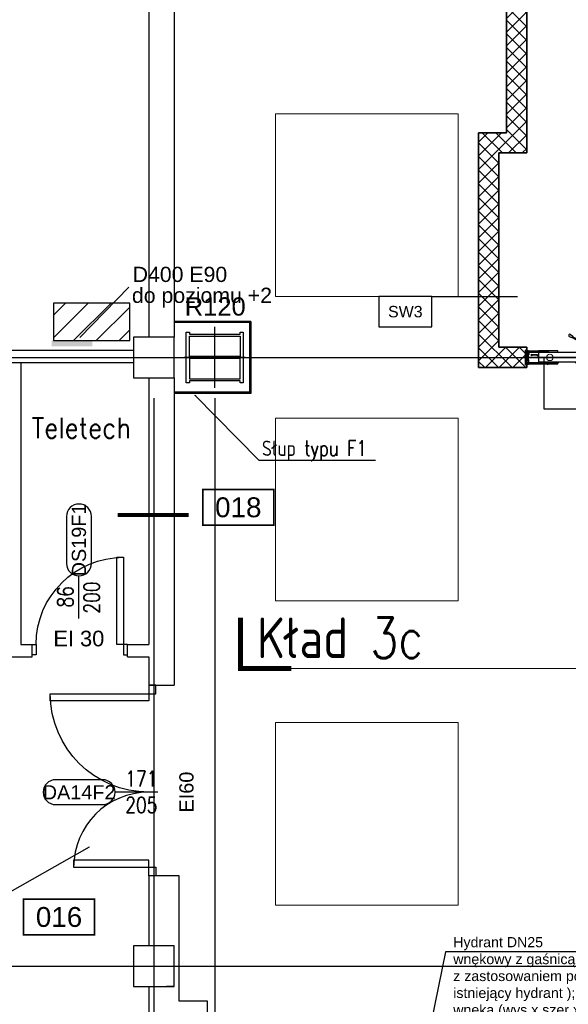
# Model space of a CAD drawing. Header units: centimetres. Extents: x -228435 to 111511, y -89367 to 428125.
# Tile 11 of 216: x -60462 to -55056, y 10624 to 20329. Entities that reach past the tile are written whole.
import ezdxf
from ezdxf.enums import TextEntityAlignment as Align

# ---------------------------------------------------------------- set-up
doc = ezdxf.new("R2010")
doc.units = ezdxf.units.CM
doc.header["$LTSCALE"] = 50
for name, pattern in [('0_II 10 sal$0$HIDDEN', [9.525, 6.35, -3.175]), ('DASHDOT', [25.4, 12.7, -6.35, 0, -6.35]), ('DASHDOT2', [12.7, 6.35, -3.175, 0, -3.175]), ('DIN_STRICHPUNKT', [10.7, 5, -2.5, 0.7, -2.5]), ('HIDDEN2', [4.7625, 3.175, -1.5875]), ('HIDDENX2', [19.05, 12.7, -6.35])]:
    doc.linetypes.add(name, pattern=pattern)
doc.layers.get('0').update_dxf_attribs({"color": 8})
for name, color, linetype in [('0_II 10 sal$0$ARCH_ŚCIANY_PRZESUWNE', 8, 'Continuous'), ('3', 8, 'Continuous'), ('ACHSEN', 8, 'DIN_STRICHPUNKT'), ('ARCH_GK', 8, 'Continuous'), ('ARCH_INFO_AREA_ETYKIETY_200', 8, 'Continuous'), ('ARCH_INFO_ETYK_DRZWI', 8, 'Continuous'), ('ARCH_INFO_KŁADY ŚCIAN', 8, 'HIDDEN2'), ('ARCH_INFO_ODPORNOŚĆ OGNIOWA', 8, 'Continuous'), ('ARCH_INFO_OPISY', 8, 'Continuous'), ('ARCH_INFO_OPISY_IST', 8, 'Continuous'), ('ARCH_INFO_OPISY_PRZEGRODY', 8, 'Continuous'), ('ARCH_INFO_OSIE_IST', 8, 'DASHDOT2'), ('ARCH_MUROWANE_IST', 8, 'Continuous'), ('ARCH_STAL_IST', 8, 'Continuous'), ('ARCH_SZYNY', 8, 'Continuous'), ('ARCH_ŚLUSARKA_DRZWI', 8, 'Continuous'), ('ARCH_ŻELBET_IST', 8, 'Continuous'), ('bgde_ opis hydranty', 8, 'Continuous'), ('HUFCOR', 8, 'Continuous'), ('KÖRPERKANTE', 8, 'Continuous'), ('Osie rzutów$0$ARCH_INFO_OSIE_OPISY_IST', 8, 'Continuous'), ('PANELE', 8, 'Continuous'), ('SCHRAFFUR', 8, 'Continuous'), ('tabela', 8, 'Continuous'), ('VOLL', 8, 'Continuous')]:
    doc.layers.add(name, color=color, linetype=linetype)
for name, color, linetype, lineweight in [('2', 8, 'Continuous', 0), ('_SP KORYTA', 8, 'Continuous', 25), ('ARCH_SUFITY_PODWIESZANE', 8, 'HIDDENX2', 9), ('Wymiary', 8, 'Continuous', 15)]:
    doc.layers.add(name, color=color, linetype=linetype, lineweight=lineweight)
doc.layers.get('HUFCOR').off()
doc.styles.add('Arial', font='ARIAL.TTF')
doc.styles.add('Romans', font='Romans.shx')
doc.styles.add('ROMANS-50-CM', font='romans.shx', dxfattribs={"width": 0.8, "height": 10})
doc.linetypes.add('SZYNA_LINE', pattern='A,12.7,-7.75,["SZYNA",Standard,S=2.54,R=0,X=-5.95,Y=-1.27],-7.75', length=28.2)
doc.dimstyles.new('ISO-25', dxfattribs={"dimtxt": 2.5, "dimasz": 2.5, "dimexe": 1.25, "dimexo": 0.625, "dimtad": 1, "dimtxsty": 'Standard', "dimcen": 2.5, "dimadec": 0, "dimazin": 0, "dimtfac": 1, "dimtmove": 0, "dimatfit": 3, "dimfxl": 0, "dimarcsym": 0})

# ---------------------------------------------------------------- blocks, each defined once
blk = doc.blocks.new('SU Lampy kwadratowe +0')
at = {"layer": 'ARCH_SUFITY_PODWIESZANE', "ltscale": 2.5}
for points in [[(6320, 6440), (6500, 6440), (6500, 6260), (6320, 6260)], [(6320, 6140), (6500, 6140), (6500, 5960), (6320, 5960)], [(6320, 5840), (6500, 5840), (6500, 5660), (6320, 5660)]]:
    blk.add_lwpolyline(points, close=True, dxfattribs=at)
blk = doc.blocks.new('T-drzwi_lewe-200')
at = {"layer": 'ARCH_INFO_ETYK_DRZWI'}
blk.add_line((0, 0), (-60, 0), dxfattribs=at)
blk.add_lwpolyline([(-77.5, 17.5), (-143.7, 17.5, 1), (-143.7, -17.5), (-77.5, -17.5, 1)], format="xyb", close=True, dxfattribs=at)
at = {"layer": 'ARCH_INFO_ETYK_DRZWI', "style": 'Arial'}
blk.add_attdef('ADS_DRZWI:ODPORNOŚĆ_OGNIOWA', text='', height=20, rotation=90, dxfattribs=at).set_placement((56.4, 0.1), align=Align.BOTTOM_CENTER)
at = {"layer": 'ARCH_INFO_ETYK_DRZWI', "style": 'Romans', "width": 0.8}
for tag, p in [('ADS_DRZWI:SZEROKOŚĆ', (-23, 7.9)), ('ADS_DRZWI:WYSOKOŚĆ', (-23, -29))]:
    blk.add_attdef(tag, text='', height=22, dxfattribs=at).set_placement(p, align=Align.CENTER)
at = {"layer": 'ARCH_INFO_ETYK_DRZWI', "style": 'Arial'}
blk.add_attdef('ADS_DRZWI:SYMBOL', text='', height=20, dxfattribs=at).set_placement((-110.6, 0), align=Align.MIDDLE)
blk = doc.blocks.new('T-drzwi_góra-200')
at = {"layer": 'ARCH_INFO_ETYK_DRZWI'}
blk.add_line((0, 0), (0, 60), dxfattribs=at)
blk.add_lwpolyline([(-17.5, 143.7), (-17.5, 77.5, 1), (17.5, 77.5), (17.5, 143.7, 1)], format="xyb", close=True, dxfattribs=at)
at = {"layer": 'ARCH_INFO_ETYK_DRZWI', "style": 'Arial'}
blk.add_attdef('ADS_DRZWI:SYMBOL', text='', height=20, rotation=90, dxfattribs=at).set_placement((0, 110.6), align=Align.MIDDLE)
at = {"layer": 'ARCH_INFO_ETYK_DRZWI', "style": 'Romans', "width": 0.8}
for tag, p in [('ADS_DRZWI:SZEROKOŚĆ', (-8, 30.5)), ('ADS_DRZWI:WYSOKOŚĆ', (29, 29.5))]:
    blk.add_attdef(tag, text='', height=22, rotation=90, dxfattribs=at).set_placement(p, align=Align.CENTER)
at = {"layer": 'ARCH_INFO_ETYK_DRZWI', "color": 1, "style": 'Arial'}
blk.add_attdef('ADS_DRZWI:ODPORNOŚĆ_OGNIOWA', text='', height=22, dxfattribs=at).set_placement((-0.1, -45.8), align=Align.BOTTOM_CENTER)
blk = doc.blocks.new('Linie kładów 0')
at = {"layer": 'ARCH_INFO_KŁADY ŚCIAN', "ltscale": 10, "const_width": 1}
blk.add_lwpolyline([(6335.35, 5893.45), (11516.81, 5893.45), (11516.81, 6729.9), (13383.93, 6729.9)], dxfattribs=at)
at = {"layer": 'ARCH_INFO_KŁADY ŚCIAN', "linetype": 'Continuous', "const_width": 5}
blk.add_lwpolyline([(6285.35, 5943.45), (6285.35, 5893.45), (6335.35, 5893.45)], dxfattribs=at)
at = {"layer": 'ARCH_INFO_KŁADY ŚCIAN', "insert": (6301.62, 5943.59), "char_height": 40, "width": 626.5327, "attachment_point": 1, "style": 'ROMANS-50-CM'}
blk.add_mtext('Kład 3c', dxfattribs=at)
blk = doc.blocks.new('A$C50B549AF')
at = {"layer": 'ARCH_SZYNY', "linetype": 'SZYNA_LINE', "ltscale": 2.5}
for p, q in [((1183.49, 1200.4, 630), (318.99, 1200.4, 630)), ((335.71, 1200.4, 630), (335.71, 1149.75, 630)), ((335.71, 1149.75, -614.35), (2332.85, 1149.75, -421.75))]:
    blk.add_line(p, q, dxfattribs=at)
blk = doc.blocks.new('BEDIENHEBEL')
at = {"layer": 'KÖRPERKANTE'}
for p, q in [((-10, -85), (-10, 0)), ((-10, 0), (10, 0)), ((10, -85), (10, 0)), ((-145.3, -148.8), (-38.2, -87)), ((-140.3, -157.5), (-33.2, -95.7)), ((-30.7, -85), (-10, -85)), ((-30.7, -95), (-10, -95)), ((-10, -95), (-10, -100)), ((30.7, -85), (10, -85)), ((30.7, -95), (10, -95)), ((10, -95), (10, -100)), ((140.3, -157.5), (33.2, -95.7)), ((145.3, -148.8), (38.2, -87)), ((-172.8, -156.1), (-147.6, -146.7)), ((-160.3, -177.7), (-139.6, -160.6)), ((-139.3, -159.2), (-146.3, -147.1)), ((-10, -100), (10, -100)), ((139.3, -159.2), (146.3, -147.1)), ((160.3, -177.7), (139.6, -160.6)), ((172.8, -156.1), (147.6, -146.7))]:
    blk.add_line(p, q, dxfattribs=at)
for centre, radius, start, end in [((-30.7, -100), 15, 90, 120), ((-30.7, -100), 5, 90, 120), ((-15.2, -90), 7.25, 316.39718, 43.60282), ((15.2, -90), 7.25, 136.39718, 223.60282), ((30.7, -100), 15, 60, 90), ((30.7, -100), 5, 60, 90), ((-166.6, -166.9), 12.5, 120, 300), ((-147.1, -147.6), 1, 30, 120), ((-140.1, -159.7), 1, 300, 30), ((140.1, -159.7), 1, 150, 240), ((147.1, -147.6), 1, 60, 150), ((166.6, -166.9), 12.5, 240, 60)]:
    blk.add_arc(centre, radius, start, end, dxfattribs=at)
blk = doc.blocks.new('*U524')
at = {"layer": 'PANELE'}
for points in [[(0, 0), (0, -21), (-14, -21)], [(0, 0), (1000, 0)], [(810, -97), (810, -112), (1000, -112), (1000, 15), (810, 15), (810, 0)], [(-14, -76), (0, -76), (0, -97)], [(0, -97), (1000, -97)]]:
    blk.add_lwpolyline(points, dxfattribs=at)
blk.add_arc((23.5, -48.5), 46.5, 143.75628, 216.24372, dxfattribs=at)
at = {"layer": 'Wymiary'}
for centre in [(110, -48.5), (890, -48.5)]:
    blk.add_circle(centre, 32, dxfattribs=at)
at = {"layer": 'PANELE'}
blk.add_blockref('BEDIENHEBEL', (525, -97), dxfattribs=at)
blk = doc.blocks.new('etykieta_numer')
at = {"color": 0, "linetype": 'ByBlock', "const_width": 2.44}
blk.add_lwpolyline([(-50, -50), (-50, 0), (50, 0), (50, -50)], close=True, dxfattribs=at)
at = {"color": 0, "linetype": 'ByBlock', "style": 'Arial'}
blk.add_attdef('AECAREA:NUMBER', text='', height=28, dxfattribs=at).set_placement((0, -25), align=Align.MIDDLE)
blk = doc.blocks.new('cahbir 0')
at = {"layer": '_SP KORYTA'}
h = blk.add_hatch(dxfattribs=at)
h.set_pattern_fill('ANSI31', color=256, scale=5, style=0)
h.set_pattern_definition([(45, (-82600.029, -43189.999), (-11.2253202, 11.2253202), [])])
h.paths.add_polyline_path([(-7448.99, 1336.6), (-7373.75, 1336.6), (-7373.75, 1373.58), (-7448.99, 1373.58)])
blk.add_hatch(color=256, dxfattribs=at).paths.add_polyline_path([(-7450.55, 1336.76), (-7410.55, 1336.76), (-7410.55, 1330.76), (-7450.55, 1330.76)])
blk.add_line((-7374.5, 1389.19, -630), (-7423.01, 1339.64, -630), dxfattribs=at)
at = {"layer": '_SP KORYTA', "elevation": -630}
blk.add_lwpolyline([(-7448.99, 1336.6), (-7373.75, 1336.6), (-7373.75, 1373.58), (-7448.99, 1373.58)], close=True, dxfattribs=at)
at = {"layer": '_SP KORYTA', "style": 'Arial'}
for s, p in [('D400 E90', (-7370.87, 1394.34, -630)), ('do poziomu +2', (-7371.56, 1373.71, -630))]:
    blk.add_text(s, height=15, dxfattribs=at).set_placement(p)
blk = doc.blocks.new('CLOSURE')
at = {"color": 7, "linetype": 'Continuous'}
for p, q in [((-2.3, 0), (-9.1, 0)), ((-2.3, 0), (-1.6, -0.7)), ((-10.3, -1.2), (-10.3, -2.5)), ((-10.3, -33.9), (-10.3, -40.3)), ((-9.3, -3.5), (-7.7, -3.5)), ((-7.8, -32.9), (-9.3, -32.9)), ((-9.3, -41.3), (-3.3, -41.3)), ((-7.9, -6.6), (-8.3, -6.6)), ((-8.2, -29.8), (-7.8, -29.8)), ((-7.9, -38.9), (-7.9, -36.5)), ((-7.9, -36.5), (177.3, -36.5)), ((-3.3, -38.9), (-7.9, -38.9)), ((-2.4, -12.1), (-2.4, -17.2)), ((-2.4, -17.2), (-1.4, -18.2)), ((-1.4, -18.2), (-2.4, -19.2)), ((-2.4, -19.2), (-2.4, -24.4)), ((-2.3, -40.3), (-2.3, -39.9)), ((-1.6, -0.7), (-1.6, -2.2)), ((-0.6, -3.2), (0, -3.2)), ((0, -29.1), (0, -3.2)), ((0, -34.1), (0, -32.1)), ((150.3, -34.1), (0, -34.1)), ((5.5, -30.1), (1, -30.1)), ((1, -31.1), (5.5, -31.1)), ((6, -30.6), (6, -30.6)), ((146.2, -30.5), (146.2, -30.6)), ((153, -30), (146.7, -30)), ((146.7, -31.1), (151, -31.1)), ((153.5, -31.2), (153.5, -30.5)), ((155.9, -30.5), (155.9, -31.2)), ((162.8, -34.1), (159.1, -34.1)), ((166, -31.2), (166, -30.5)), ((168.4, -30.5), (168.4, -31.2)), ((178.7, -34.1), (171.6, -34.1)), ((171.7, -39.9), (171.7, -40.3)), ((177.3, -38.9), (172.7, -38.9)), ((172.7, -41.3), (178.7, -41.3)), ((177.3, -36.5), (177.3, -38.9)), ((179.7, -40.3), (179.7, -35.1))]:
    blk.add_line(p, q, dxfattribs=at)
for centre, radius, start, end in [((-9.1, -1.2), 1.2, 90, 180), ((-9.3, -2.5), 1, 180, 270), ((-9.3, -33.9), 1, 90, 180), ((-9.3, -40.3), 1, 180, 270), ((-8.3, -7.6), 1, 90, 217.57521), ((-8.2, -28.8), 1, 140.52424, 270), ((-5.1, -5.1), 5.01, 217.57521, 275.73034), ((-5.1, -31.3), 5.01, 84.26986, 140.52424), ((-7.9, -7.6), 1, 40.70803, 90), ((-7.8, -28.8), 1, 270, 317.15636), ((-7.8, -33.9), 1, 42.84364, 90), ((-7.7, -2.5), 1, 270, 314.94418), ((-5.1, -5.1), 2.75, 220.70803, 134.94418), ((-5.1, -31.3), 2.75, 222.84364, 137.15636), ((-4.4, -12.1), 2, 0, 95.73034), ((-4.4, -24.4), 2, 264.26986, 0), ((-3.3, -39.9), 1, 0, 90), ((-3.3, -40.3), 1, 270, 0), ((-0.6, -2.2), 1, 180, 270), ((1, -29.1), 1, 180, 270), ((1, -32.1), 1, 90, 180), ((5.5, -30.6), 0.5, 0, 90), ((5.5, -30.6), 0.5, 270, 0), ((146.7, -30.5), 0.5, 90, 180), ((146.7, -30.6), 0.5, 180, 270), ((150.3, -33.1), 1, 270, 3.26413), ((151, -31.6), 0.5, 341.31431, 90), ((154.7, -32.8), 3.4, 161.31431, 183.26413), ((154.7, -32.8), 1.75, 143.1301, 36.8699), ((153, -30.5), 0.5, 0, 90), ((152.5, -31.2), 1, 323.1301, 0), ((156.4, -30.5), 0.5, 54.1117, 180), ((156.9, -31.2), 1, 180, 216.8699), ((154.7, -32.8), 3.4, 356.73587, 54.1117), ((159.1, -33.1), 1, 176.73587, 270), ((162.8, -33.1), 1, 270, 3.26413), ((167.2, -32.8), 3.4, 125.8883, 183.26413), ((165.5, -30.5), 0.5, 0, 125.8883), ((167.2, -32.8), 1.75, 143.1301, 36.8699), ((165, -31.2), 1, 323.1301, 0), ((168.9, -30.5), 0.5, 54.1117, 180), ((169.4, -31.2), 1, 180, 216.8699), ((167.2, -32.8), 3.4, 356.73587, 54.1117), ((171.6, -33.1), 1, 176.73587, 270), ((172.7, -39.9), 1, 90, 180), ((172.7, -40.3), 1, 180, 270), ((178.7, -35.1), 1, 0, 90), ((178.7, -40.3), 1, 270, 0)]:
    blk.add_arc(centre, radius, start, end, dxfattribs=at)
blk = doc.blocks.new('hufcor detal 2')
at = {"layer": 'SCHRAFFUR'}
h = blk.add_hatch(dxfattribs=at)
h.set_pattern_fill('ANSI34', color=256, scale=10, style=0)
h.set_pattern_definition([(45, (-9731.639, 331.908), (-5.303301, 5.303301), []), (45, (-9729.871, 331.908), (-5.303301, 5.303301), []), (45, (-9728.1034, 331.908), (-5.303301, 5.303301), []), (45, (-9726.3356, 331.908), (-5.303301, 5.303301), [])])
h.paths.add_polyline_path([(-4.1, 11.6), (-8.1, 11.6), (-8.1, 0.6), (-4.1, 0.6)])
h.paths.add_polyline_path([(-4.1, 0.6), (-8.1, 0.6), (-8.1, -10.4), (-4.1, -10.4)])
at = {"layer": 'VOLL'}
for points in [[(-5.3, 30), (-97.9, 30), (-97.9, 31.2), (-5.3, 31.2)], [(-5.3, -29.9), (-5.3, -28.7), (-97.9, -28.7), (-97.9, -29.9)]]:
    blk.add_hatch(color=256, dxfattribs=at).paths.add_polyline_path(points)
at = {"layer": '2'}
for p, q in [((-96.6, 25.3), (-96.6, 25.2)), ((-93.3, 27.5), (-93.5, 26.6)), ((-92.7, 27.4), (-93, 26.3)), ((-86.8, 27.4), (-86.5, 26.3)), ((-86.2, 27.5), (-86, 26.6)), ((-82.9, 25.3), (-82.9, 25.2))]:
    blk.add_line(p, q, dxfattribs=at)
for centre, radius, start, end in [((-96.5, 25.2), 0.15, 81.6479, 164.0608), ((-96.5, 25.2), 0.15, 164.0608, 254.4521), ((-95.7, 27.8), 2.49, 252.0018, 332.2702), ((-95.4, 27.5), 2.67, 245.6965, 334.3626), ((-92.9, 28.1), 0.8, 285.0434, 236.2841), ((-86.6, 28.1), 0.8, 303.7159, 254.9566), ((-84.1, 27.5), 2.67, 205.6374, 294.3035), ((-83.8, 27.8), 2.49, 207.7298, 287.9982), ((-83, 25.2), 0.15, 15.9392, 98.3521), ((-83, 25.2), 0.15, 285.5479, 15.9392)]:
    blk.add_arc(centre, radius, start, end, dxfattribs=at)
at = {"layer": '3'}
for centre, radius, start, end in [((-11.1, -0.1), 11.1, 308.9452, 51.0548), ((-11, -0.1), 10.6, 310.6017, 49.3983)]:
    blk.add_arc(centre, radius, start, end, dxfattribs=at)
at = {"layer": 'ACHSEN', "ltscale": 5}
blk.add_line((53.1, 0.6), (-268.8, 0.6), dxfattribs=at)
at = {"layer": 'ARCH_GK', "linetype": 'Continuous', "lineweight": -3}
for p, q in [((0.3, 17.1), (0.3, 35)), ((0.3, 35), (0.3, -33.7))]:
    blk.add_line(p, q, dxfattribs=at)
for points in [[(0.3, 35), (2.7, 35), (3, 36.7), (3.3, 35)], [(6.4, 35), (3.9, 35), (3.5, 33.3), (3.3, 35)], [(6.3, 17.1), (6.3, 35)], [(6.3, 35), (6.3, -33.7)], [(0.3, -33.7), (2.7, -33.7), (3, -35.5), (3.3, -33.7)], [(6.4, -33.7), (3.9, -33.7), (3.5, -32), (3.3, -33.7)]]:
    blk.add_lwpolyline(points, dxfattribs=at)
at = {"layer": 'VOLL'}
for p, q in [((-96.8, 31.2), (-6.5, 31.2)), ((-8.1, 11.6), (-8.1, -10.4)), ((-8.1, 11.6), (-4.1, 11.6)), ((-4.1, 11.6), (-4.1, -10.4)), ((-48.1, -6.8), (-53, -10.2)), ((-48.1, -13.6), (-53, -10.2)), ((-48.1, -9.2), (-48.1, -6.8)), ((-48.1, -9.2), (-23.8, -9.2)), ((-48.1, -11.2), (-23.8, -11.2)), ((-48.1, -11.2), (-48.1, -13.6)), ((-23.8, -6.8), (-18.8, -10.2)), ((-23.8, -9.2), (-23.8, -6.8)), ((-23.8, -13.6), (-18.8, -10.2)), ((-23.8, -11.2), (-23.8, -13.6)), ((-8.1, -10.4), (-4.1, -10.4))]:
    blk.add_line(p, q, dxfattribs=at)
for points in [[(-3, 27.1), (-5.7, 27.1, -7.740139), (-5.7, 27.7), (-3, 27.7, -0.445604), (-3, 14), (-5.7, 14, -7.740139), (-5.7, 14.6), (-3, 14.6, 0.483874)], [(-3, -25.9), (-5.7, -25.9, 7.740139), (-5.7, -26.4), (-3, -26.4, 0.445604), (-3, -12.7), (-5.7, -12.7, 7.740139), (-5.7, -13.3), (-3, -13.3, -0.406168)]]:
    blk.add_lwpolyline(points, format="xyb", close=True, dxfattribs=at)
blk.add_lwpolyline([(-97.9, -28.7), (-5.3, -28.7), (-5.3, -29.9), (-97.9, -29.9)], close=True, dxfattribs=at)
at = {"layer": 'VOLL', "xscale": 0.5, "yscale": 0.5000000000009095, "zscale": 0.5000000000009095, "rotation": 180}
blk.add_blockref('CLOSURE', (-9.3, 11.7), dxfattribs=at)
at = {"layer": 'VOLL', "xscale": -0.5, "yscale": 0.5000000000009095, "zscale": 0.5000000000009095}
blk.add_blockref('CLOSURE', (-9.3, -10.4), dxfattribs=at)
blk = doc.blocks.new('Osie rzutów')
at = {"layer": 'ARCH_INFO_OSIE_IST', "ltscale": 10}
for p, q in [((6200, 12510), (6200, 4800)), ((6200, 12510), (6200, 4571.18)), ((6260, 12510), (6260, 4623.26)), ((6260, 6170), (6260, 6230)), ((4436.04, 6200), (15156.54, 6200)), ((6290, 6200), (6230, 6200)), ((4436.04, 5600), (15156.54, 5600))]:
    blk.add_line(p, q, dxfattribs=at)

msp = doc.modelspace()

# ---------------------------------------------------------------- hatches: boundary and pattern name
at = {"layer": 'ARCH_GK', "linetype": 'Continuous', "lineweight": -3}
h = msp.add_hatch(dxfattribs=at)
h.set_pattern_fill('ANSI37', color=256, scale=30, style=0)
h.set_pattern_definition([(45, (-121140, -45000), (-67.35192, 67.35192), []), (135, (-121140, -45000), (-67.35192, -67.35192), [])])
h.paths.add_polyline_path([(-55665, 54650), (-55465, 54650), (-55465, 62985), (-55740, 62985), (-55740, 64900), (-55465, 64900), (-55465, 65100), (-55940, 65100), (-55940, 62785), (-55665, 62785), (-55665, 59075), (-56250, 59075), (-56250, 58925), (-55665, 58925)])
h.paths.add_polyline_path([(-55465, 53500), (-55665, 53500), (-55665, 52500), (-55465, 52500)])
h.paths.add_polyline_path([(-55665, 42650), (-55465, 42650), (-55465, 51350), (-55665, 51350)])
h.paths.add_polyline_path([(-55665, 40500), (-55465, 40500), (-55465, 41500), (-55665, 41500)])
h.paths.add_polyline_path([(-55665, 30650), (-55465, 30650), (-55465, 39350), (-55665, 39350)])
h.paths.add_polyline_path([(-55665, 28500), (-55465, 28500), (-55465, 29500), (-55665, 29500)])
h.paths.add_polyline_path([(-55465, 27350), (-55665, 27350), (-55665, 19215), (-55940, 19215), (-55940, 16900), (-55465, 16900), (-55465, 17100), (-55740, 17100), (-55740, 19015), (-55465, 19015)])

# ---------------------------------------------------------------- linework, layer by layer
at = {"layer": '0_II 10 sal$0$ARCH_ŚCIANY_PRZESUWNE', "linetype": '0_II 10 sal$0$HIDDEN', "lineweight": -3, "elevation": 630}
msp.add_lwpolyline([(-54253, 17050), (-55465, 17050), (-55465, 16950), (-54253, 16950)], close=True, dxfattribs=at)
at = {"layer": 'ARCH_GK', "linetype": 'Continuous', "lineweight": -3}
for p, q in [((-55465, 19015, 630), (-55465, 27350, 630)), ((-55665, 22925, 630), (-55665, 19215, 630)), ((-55940, 19215, 630), (-55940, 16900, 630)), ((-55665, 19215, 630), (-55940, 19215, 630)), ((-55740, 17100, 630), (-55740, 19015, 630)), ((-55740, 19015, 630), (-55465, 19015, 630)), ((-55465, 17100, 630), (-55740, 17100, 630)), ((-55465, 16900, 630), (-55465, 17100, 630)), ((-55940, 16900, 630), (-55465, 16900, 630)), ((-58940, 10800, 630), (-59015, 10800, 630))]:
    msp.add_line(p, q, dxfattribs=at)
at = {"layer": 'ARCH_GK', "linetype": 'Continuous', "lineweight": -3, "elevation": 630}
msp.add_lwpolyline([(-55465, 27350), (-55465, 19015), (-55740, 19015), (-55740, 17100), (-55465, 17100), (-55465, 16900), (-55940, 16900), (-55940, 19215), (-55665, 19215), (-55665, 27350)], dxfattribs=at)
at = {"layer": 'ARCH_GK', "elevation": 630}
for points in [[(-58185, 17355), (-58940, 17355)], [(-58197.5, 17342.5), (-58940, 17342.5)], [(-58197.5, 17355), (-58197.5, 16657.5)], [(-58185, 17355), (-58185, 16645)], [(-58185, 16657.5), (-58940, 16657.5)], [(-58185, 16645), (-58940, 16645)]]:
    msp.add_lwpolyline(points, dxfattribs=at)
at = {"layer": 'ARCH_INFO_AREA_ETYKIETY_200', "const_width": 40, "elevation": 630}
msp.add_lwpolyline([(-58795.42294, 15447.81739), (-59495.42294, 15447.81739)], dxfattribs=at)
at = {"layer": 'ARCH_INFO_OPISY_PRZEGRODY', "elevation": 630}
msp.add_lwpolyline([(-56923.97555, 17300.48777), (-56398.97555, 17300.48777), (-56398.97555, 17600.48777), (-56923.97555, 17600.48777), (-56923.97555, 17300.48777)], close=True, dxfattribs=at)
msp.add_lwpolyline([(-56398.97555, 17600.48777), (-55554.70464, 17600.48777)], dxfattribs=at)
at = {"layer": 'ARCH_MUROWANE_IST', "ltscale": 4}
for p, q in [((-59190, 22800, 630), (-59190, 17200, 630)), ((-58940, 22800, 630), (-58940, 17200, 630)), ((-62740, 17070, 630), (-59340, 17070, 630)), ((-62740, 16950, 630), (-59340, 16950, 630)), ((-60450, 16950, 630), (-60450, 14170, 630)), ((-59190, 16800, 630), (-59190, 14170, 630)), ((-58940, 16800, 630), (-58940, 13770, 630)), ((-60450, 14170, 630), (-60340, 14170, 630)), ((-60340, 14050, 630), (-60340, 14170, 630)), ((-59400, 14170, 630), (-59190, 14170, 630)), ((-59400, 14050, 630), (-59400, 14170, 630)), ((-60580, 14050, 630), (-60340, 14050, 630)), ((-59400, 14050, 630), (-59190, 14050, 630)), ((-59190, 14050, 630), (-59190, 13770, 630)), ((-59190, 13770, 630), (-58940, 13770, 630)), ((-59190, 11890, 630), (-59190, 11200, 630)), ((-58940, 11890, 630), (-59190, 11890, 630)), ((-59190, 10800, 630), (-59190, 5200, 630))]:
    msp.add_line(p, q, dxfattribs=at)
at = {"layer": 'ARCH_MUROWANE_IST', "ltscale": 4, "elevation": -12270}
msp.add_lwpolyline([(-58910, 6495), (-58888.12722, 9605), (-58610, 9605), (-58610, 10655), (-58890, 10655), (-58890, 11890), (-58940, 11890)], dxfattribs=at)
at = {"layer": 'ARCH_STAL_IST', "elevation": 630}
for points in [[(-58820, 16750), (-58820, 17250), (-58790, 17250), (-58790, 17230), (-58290, 17230), (-58290, 17250), (-58260, 17250), (-58260, 16750), (-58290, 16750), (-58290, 16770), (-58790, 16770), (-58790, 16750)], [(-58290, 17010), (-58790, 17010), (-58790, 17210), (-58290, 17210)], [(-58790, 16790), (-58290, 16790), (-58290, 16990), (-58790, 16990)]]:
    msp.add_lwpolyline(points, close=True, dxfattribs=at)
at = {"layer": 'ARCH_ŚLUSARKA_DRZWI', "linetype": 'Continuous', "lineweight": -3, "elevation": 630}
for points in [[(-59440, 14170), (-59503, 14170), (-59503, 15030), (-59440, 15030)], [(-60300, 14069), (-60340, 14069), (-60340, 14170), (-60300, 14170)], [(-59440, 14069), (-59400, 14069), (-59400, 14170), (-59440, 14170)], [(-59190, 13685), (-59190, 13615), (-60160, 13615), (-60160, 13685)], [(-59120, 13685), (-59120, 13770), (-59190, 13770), (-59190, 13685)], [(-59190, 11975), (-59190, 12045), (-59930, 12045), (-59930, 11975)], [(-59120, 11975), (-59120, 11890), (-59190, 11890), (-59190, 11975)]]:
    msp.add_lwpolyline(points, close=True, dxfattribs=at)
at = {"layer": 'ARCH_ŚLUSARKA_DRZWI', "linetype": 'Continuous', "lineweight": -3, "extrusion": (0, 0, -1)}
for centre, radius, start, end in [((59440, 14170, -630), 860, 0, 90), ((59190, 13685, -630), 970, 270, 0)]:
    msp.add_arc(centre, radius, start, end, dxfattribs=at)
at = {"layer": 'ARCH_ŚLUSARKA_DRZWI', "linetype": 'Continuous', "lineweight": -3}
msp.add_arc((-59190, 11975, 630), 740, 90, 180, dxfattribs=at)
at = {"layer": 'ARCH_ŻELBET_IST', "ltscale": 4, "elevation": 630}
for points in [[(-59340, 16800), (-58940, 16800), (-58940, 17200), (-59340, 17200)], [(-59340, 10800), (-58940, 10800), (-58940, 11200), (-59340, 11200)]]:
    msp.add_lwpolyline(points, close=True, dxfattribs=at)
at = {"layer": 'bgde_ opis hydranty', "ltscale": 1.5, "elevation": -5670}
msp.add_lwpolyline([(-53510.96798, 11140.1133), (-56265.15181, 11140.1133), (-56624.45064, 9385)], dxfattribs=at)

# ---------------------------------------------------------------- block references
at = {"xscale": 10, "yscale": 10, "zscale": 10}
msp.add_blockref('cahbir 0', (14360, 3800.00982, 630), dxfattribs=at)
at = {"rotation": 180}
msp.add_blockref('*U524', (-54347.81942, 16951.52357, 630), dxfattribs=at)
at = {"layer": 'ARCH_INFO_AREA_ETYKIETY_200', "linetype": 'Continuous', "lineweight": -3, "xscale": 7, "yscale": 7, "zscale": 10}
for p, values in [((-58307.60601, 15697.81739, 630), {'AECAREA:NUMBER': '018'}), ((-60074.16583, 11659.95875, 630), {'AECAREA:NUMBER': '016'})]:
    msp.add_blockref('etykieta_numer', p, dxfattribs=at).add_auto_attribs(values)
at = {"layer": 'ARCH_INFO_ETYK_DRZWI', "linetype": 'Continuous', "lineweight": -3, "xscale": 7, "yscale": 7, "zscale": 7}
msp.add_blockref('T-drzwi_góra-200', (-59878.31445, 14426.73924, 630), dxfattribs=at).add_auto_attribs({'ADS_DRZWI:ODPORNOŚĆ_OGNIOWA': 'EI 30', 'ADS_DRZWI:SYMBOL': 'DS19F1', 'ADS_DRZWI:SZEROKOŚĆ': '86', 'ADS_DRZWI:WYSOKOŚĆ': '200'})
at = {"layer": 'ARCH_INFO_ETYK_DRZWI', "linetype": 'Continuous', "lineweight": -3}
ref = msp.add_blockref('T-drzwi_lewe-200', (-59101.91129, 12715, 630), dxfattribs=dict(at, xscale=7, yscale=7, zscale=7))
ref.add_attrib('ADS_DRZWI:SYMBOL', 'DA14F2', dxfattribs={"height": 140, "style": 'Arial'}).set_placement((-59876.03018, 12715, 630), align=Align.MIDDLE)
ref.add_attrib('ADS_DRZWI:SZEROKOŚĆ', '171', dxfattribs={"height": 154, "style": 'Romans', "width": 0.8}).set_placement((-59262.91129, 12770.37202, 630), align=Align.CENTER)
ref.add_attrib('ADS_DRZWI:ODPORNOŚĆ_OGNIOWA', 'EI60', dxfattribs={"color": 1, "height": 140, "rotation": 90, "style": 'Arial'}).set_placement((-58706.83885, 12715.85647, 630), align=Align.BOTTOM_CENTER)
ref.add_attrib('ADS_DRZWI:WYSOKOŚĆ', '205', dxfattribs={"height": 154, "style": 'Romans', "width": 0.8}).set_placement((-59262.91129, 12512, 630), align=Align.CENTER)
at = {"layer": 'ARCH_INFO_KŁADY ŚCIAN', "xscale": 10, "yscale": 10, "zscale": 10}
msp.add_blockref('Linie kładów 0', (-121140, -45000, 630), dxfattribs=at)
at = {"layer": 'ARCH_SUFITY_PODWIESZANE', "ltscale": 2.5, "xscale": 10, "yscale": 10, "zscale": 10}
msp.add_blockref('SU Lampy kwadratowe +0', (-121140, -45000, -5670), dxfattribs=at)
at = {"layer": 'HUFCOR', "xscale": 10, "yscale": 10, "zscale": 10}
msp.add_blockref('A$C50B549AF', (-58654.9183, 4996.03602, -5670), dxfattribs=at)
at = {"layer": 'Osie rzutów$0$ARCH_INFO_OSIE_OPISY_IST', "xscale": 10, "yscale": 10, "zscale": 10}
msp.add_blockref('Osie rzutów', (-121140, -45000, 630), dxfattribs=at)
at = {"layer": 'tabela', "linetype": 'DASHDOT', "xscale": 2.112530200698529, "yscale": 2.112530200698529, "zscale": 2.112530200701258, "rotation": 179.9999999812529}
msp.add_blockref('hufcor detal 2', (-55464.31087, 17001.3486, 630), dxfattribs=at)

# ---------------------------------------------------------------- texts
at = {"layer": 'ARCH_INFO_ODPORNOŚĆ OGNIOWA', "insert": (-58534.95089, 17650.95453, 630), "char_height": 180, "width": 3036.6124481, "attachment_point": 5, "style": 'Arial'}
msp.add_mtext('\\PR120', dxfattribs=at)
at = {"layer": 'ARCH_INFO_OPISY', "insert": (-58075.07828, 16179.61343, 630), "char_height": 150, "width": 6265.3267976, "attachment_point": 1, "style": 'ROMANS-50-CM'}
msp.add_mtext('Słup typu F1', dxfattribs=at)
at = {"layer": 'ARCH_INFO_OPISY_IST', "insert": (-60343.41247, 16405.20683, 630), "char_height": 200, "width": 2796.2290174, "attachment_point": 1, "style": 'ROMANS-50-CM'}
msp.add_mtext('{\\W0.9;Teletech}', dxfattribs=at)
at = {"layer": 'ARCH_INFO_OPISY_PRZEGRODY', "insert": (-56661.47555, 17450.48777, 630), "char_height": 112.5, "width": 525, "attachment_point": 5, "style": 'Arial'}
msp.add_mtext('SW3', dxfattribs=at)
at = {"layer": 'bgde_ opis hydranty', "ltscale": 1.5, "insert": (-56189.3866, 11286.51216, 10047), "char_height": 100, "width": 2711.090685, "attachment_point": 1, "style": 'Arial'}
msp.add_mtext('Hydrant DN25^Jwnękowy z gaśnicą na dole, 900x700x250 z zastosowaniem podpory ( wykorzystać istniejący hydrant );\\Pwnęka (wys.x szer.x gł.) 92x72x26 cm; góra wnęki na wys. 146cm', dxfattribs=at)

# ---------------------------------------------------------------- leaders
at = {"layer": 'ARCH_INFO_OPISY'}
for points in [[(-58734.23533, 16628.37755, 630), (-58106.77267, 15988.3359, 630), (-56955.41708, 15988.33955, 630)], [(-59775.86652, 12174.13864, 630), (-63257.73521, 10205.38535, 630), (-66403.54705, 10205.38535, 630)]]:
    msp.add_leader(points, dimstyle='ISO-25', override={"dimscale": 5, "dimasz": 2, "dimtad": 0, "dimldrblk": 'Dot'}, dxfattribs=at)

doc.saveas('drawing.dxf')
